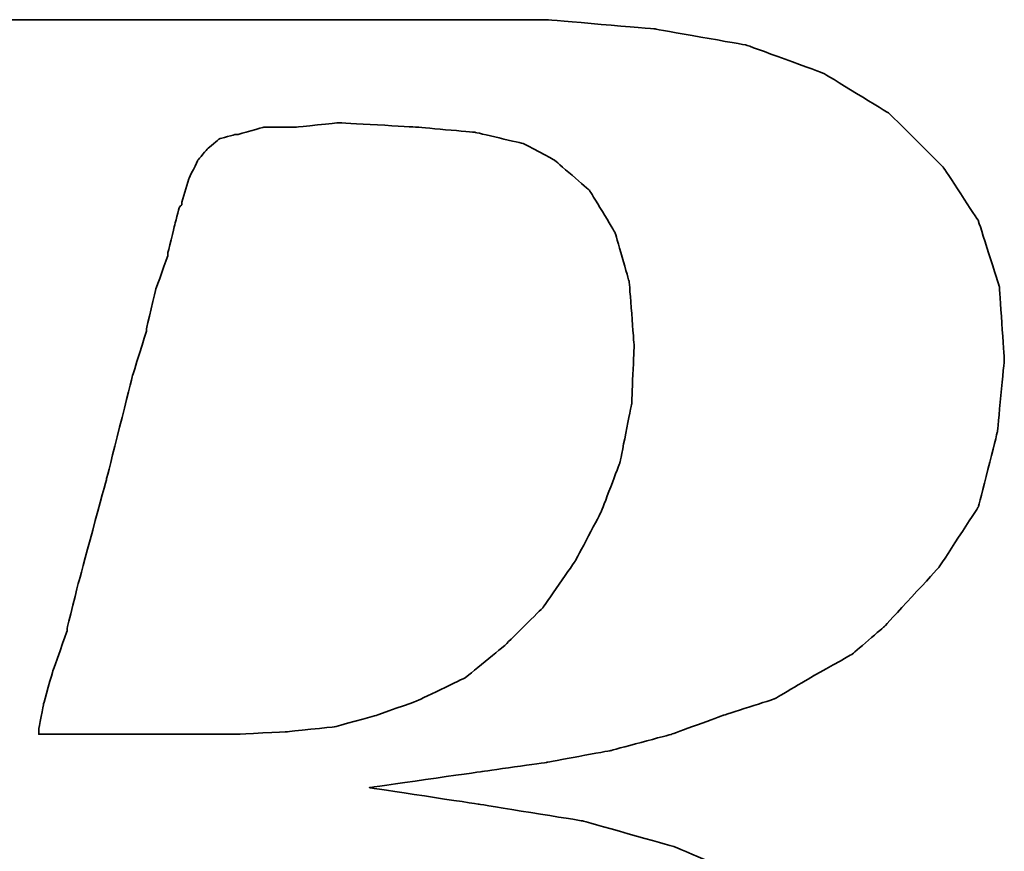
# Model space of a CAD drawing. Header units: millimetres. Extents: x 414 to 815, y 477 to 606.
# Tile 31 of 52: x 715.07 to 716.65, y 516.85 to 518.18. Entities that reach past the tile are written whole.
import ezdxf

# ---------------------------------------------------------------- set-up
doc = ezdxf.new("R2010")
doc.units = ezdxf.units.MM
doc.layers.add('DIM', color=4, linetype='CONTINUOUS')
doc.layers.add('layer 1', color=7, linetype='CONTINUOUS')

# ---------------------------------------------------------------- blocks, each defined once
blk = doc.blocks.new('TBI MOTION logo(完整正式版)')
at = {"layer": 'layer 1', "color": 22, "lineweight": 35}
for points, knots in [([(-64.65375, -6.86375), (-64.65375, -6.86375), (-64.84375, -7.29625), (-64.84375, -7.29625), (-64.84375, -7.29625), (-64.84375, -7.29625), (-64.86875, -7.34375), (-64.86875, -7.34375), (-64.86875, -7.34375), (-64.86875, -7.34375), (-64.86875, -7.36875), (-64.86875, -7.36875), (-64.86875, -7.36875), (-64.86875, -7.36875), (-65.15375, -7.65375), (-65.15375, -7.65375), (-65.15375, -7.65375), (-65.15375, -7.65375), (-65.17875, -7.65375), (-65.17875, -7.65375), (-65.17875, -7.65375), (-65.17875, -7.65375), (-65.20375, -7.67875), (-65.20375, -7.67875), (-65.20375, -7.67875), (-65.20375, -7.67875), (-65.58875, -7.87125), (-65.58875, -7.87125), (-65.58875, -7.87125), (-65.58875, -7.87125), (-65.63375, -7.87125), (-65.63375, -7.87125), (-65.63375, -7.87125), (-65.63375, -7.87125), (-65.65875, -7.89375), (-65.65875, -7.89375), (-65.65875, -7.89375), (-65.65875, -7.89375), (-66.09375, -7.94375), (-66.09375, -7.94375), (-66.09375, -7.94375), (-66.09375, -7.94375), (-66.11375, -7.94375), (-66.11375, -7.94375), (-66.11375, -7.94375), (-66.11375, -7.94375), (-66.16375, -7.94375), (-66.16375, -7.94375), (-66.16375, -7.94375), (-66.16375, -7.94375), (-66.30875, -7.94375), (-66.30875, -7.94375), (-66.30875, -7.94375), (-66.30875, -7.94375), (-66.69375, -7.94375), (-66.69375, -7.94375), (-66.69375, -7.94375), (-66.69375, -7.94375), (-67.07375, -7.94375), (-67.07375, -7.94375), (-67.07375, -7.94375), (-67.07375, -7.94375), (-67.12375, -7.94375), (-67.12375, -7.94375), (-67.12375, -7.94375), (-67.12375, -7.94375), (-67.12375, -7.96625), (-67.12375, -7.96625), (-67.12375, -7.96625), (-67.12375, -7.96625), (-67.14875, -7.99125), (-67.14875, -7.99125), (-67.14875, -7.99125), (-67.14875, -7.99125), (-67.24375, -8.34875), (-67.24375, -8.34875), (-67.24375, -8.34875), (-67.24375, -8.34875), (-67.31375, -8.68625), (-67.31375, -8.68625), (-67.31375, -8.68625), (-67.31375, -8.68625), (-67.26875, -8.68625), (-67.26875, -8.68625), (-67.26875, -8.68625), (-67.26875, -8.68625), (-67.07375, -8.68625), (-67.07375, -8.68625), (-67.07375, -8.68625), (-67.07375, -8.68625), (-66.54875, -8.68625), (-66.54875, -8.68625), (-66.54875, -8.68625), (-66.54875, -8.68625), (-65.82625, -8.68625), (-65.82625, -8.68625), (-65.82625, -8.68625), (-65.82625, -8.68625), (-65.01375, -8.68625), (-65.01375, -8.68625), (-65.01375, -8.68625), (-65.01375, -8.68625), (-64.05375, -8.68625), (-64.05375, -8.68625), (-64.05375, -8.68625), (-64.05375, -8.68625), (-62.08375, -8.68625), (-62.08375, -8.68625), (-62.08375, -8.68625), (-62.08375, -8.68625), (-60.06875, -8.68625), (-60.06875, -8.68625), (-60.06875, -8.68625), (-60.06875, -8.68625), (-59.10875, -8.68625), (-59.10875, -8.68625), (-59.10875, -8.68625), (-59.10875, -8.68625), (-58.29375, -8.68625), (-58.29375, -8.68625), (-58.29375, -8.68625), (-58.29375, -8.68625), (-57.57375, -8.68625), (-57.57375, -8.68625), (-57.57375, -8.68625), (-57.57375, -8.68625), (-57.04875, -8.68625), (-57.04875, -8.68625), (-57.04875, -8.68625), (-57.04875, -8.68625), (-56.85375, -8.68625), (-56.85375, -8.68625), (-56.85375, -8.68625), (-56.85375, -8.68625), (-56.70875, -8.68625), (-56.70875, -8.68625), (-56.70875, -8.68625), (-56.70875, -8.68625), (-56.61375, -8.68625), (-56.61375, -8.68625), (-56.61375, -8.68625), (-56.61375, -8.68625), (-56.56875, -8.68625), (-56.56875, -8.68625), (-56.56875, -8.68625), (-56.56875, -8.68625), (-55.65375, -8.63875), (-55.65375, -8.63875), (-55.65375, -8.63875), (-55.65375, -8.63875), (-54.76875, -8.51875), (-54.76875, -8.51875), (-54.76875, -8.51875), (-54.76875, -8.51875), (-53.90375, -8.30375), (-53.90375, -8.30375), (-53.90375, -8.30375), (-53.90375, -8.30375), (-53.08875, -8.03875), (-53.08875, -8.03875), (-53.08875, -8.03875), (-53.08875, -8.03875), (-52.34375, -7.65375), (-52.34375, -7.65375), (-52.34375, -7.65375), (-52.34375, -7.65375), (-51.69875, -7.29625), (-51.69875, -7.29625), (-51.69875, -7.29625), (-51.69875, -7.29625), (-51.21875, -6.91125), (-51.21875, -6.91125), (-51.21875, -6.91125), (-51.21875, -6.91125), (-50.83375, -6.50375), (-50.83375, -6.50375), (-50.83375, -6.50375), (-50.83375, -6.50375), (-50.44875, -5.94875), (-50.44875, -5.94875), (-50.44875, -5.94875), (-50.44875, -5.94875), (-50.13875, -5.30375), (-50.13875, -5.30375), (-50.13875, -5.30375), (-50.13875, -5.30375), (-49.99375, -4.65375), (-49.99375, -4.65375), (-49.99375, -4.65375), (-49.99375, -4.65375), (-49.92375, -3.98375), (-49.92375, -3.98375), (-49.92375, -3.98375), (-49.92375, -3.98375), (-49.99375, -3.19374), (-49.99375, -3.19374), (-49.99375, -3.19374), (-49.99375, -3.19374), (-50.23374, -2.44874), (-50.23374, -2.44874), (-50.23374, -2.44874), (-50.23374, -2.44874), (-50.59375, -1.87374), (-50.59375, -1.87374), (-50.59375, -1.87374), (-50.59375, -1.87374), (-51.09875, -1.31874), (-51.09875, -1.31874), (-51.09875, -1.31874), (-51.09875, -1.31874), (-51.74375, -0.81875), (-51.74375, -0.81875), (-51.74375, -0.81875), (-51.74375, -0.81875), (-52.53875, -0.48125), (-52.53875, -0.48125), (-52.53875, -0.48125), (-52.53875, -0.48125), (-53.47375, -0.21875), (-53.47375, -0.21875), (-53.47375, -0.21875), (-53.47375, -0.21875), (-54.52875, -0.04874), (-54.52875, -0.04874), (-54.52875, -0.04874), (-54.52875, -0.04874), (-55.65375, 0.12125), (-55.65375, 0.12125), (-55.65375, 0.12125), (-55.65375, 0.12125), (-54.50375, 0.28624), (-54.50375, 0.28624), (-54.50375, 0.28624), (-54.50375, 0.28624), (-53.83375, 0.38124), (-53.83375, 0.38124), (-53.83375, 0.38124), (-53.83375, 0.38124), (-53.18375, 0.50125), (-53.18375, 0.50125), (-53.18375, 0.50125), (-53.18375, 0.50125), (-52.55875, 0.66874), (-52.55875, 0.66874), (-52.55875, 0.66874), (-52.55875, 0.66874), (-52.03375, 0.86124), (-52.03375, 0.86124), (-52.03375, 0.86124), (-52.03375, 0.86124), (-51.50374, 1.03124), (-51.50374, 1.03124), (-51.50374, 1.03124), (-51.50374, 1.03124), (-51.09875, 1.27125), (-51.09875, 1.27125), (-51.09875, 1.27125), (-51.09875, 1.27125), (-50.71375, 1.48624), (-50.71375, 1.48624), (-50.71375, 1.48624), (-50.71375, 1.48624), (-50.37625, 1.77625), (-50.37625, 1.77625), (-50.37625, 1.77625), (-50.37625, 1.77625), (-49.82375, 2.37625), (-49.82375, 2.37625), (-49.82375, 2.37625), (-49.82375, 2.37625), (-49.41875, 2.99625), (-49.41875, 2.99625), (-49.41875, 2.99625), (-49.41875, 2.99625), (-49.22375, 3.76625), (-49.22375, 3.76625), (-49.22375, 3.76625), (-49.22375, 3.76625), (-49.15375, 4.50874), (-49.15375, 4.50874), (-49.15375, 4.50874), (-49.15375, 4.50874), (-49.20375, 5.25125), (-49.20375, 5.25125), (-49.20375, 5.25125), (-49.20375, 5.25125), (-49.41875, 5.92625), (-49.41875, 5.92625), (-49.41875, 5.92625), (-49.41875, 5.92625), (-49.77875, 6.47625), (-49.77875, 6.47625), (-49.77875, 6.47625), (-49.77875, 6.47625), (-50.33125, 7.02624), (-50.33125, 7.02624), (-50.33125, 7.02624), (-50.33125, 7.02624), (-51.00125, 7.43625), (-51.00125, 7.43625), (-51.00125, 7.43625), (-51.00125, 7.43625), (-51.79375, 7.72625), (-51.79375, 7.72625), (-51.79375, 7.72625), (-51.79375, 7.72625), (-52.72875, 7.89124), (-52.72875, 7.89124), (-52.72875, 7.89124), (-52.72875, 7.89124), (-53.83375, 7.98625), (-53.83375, 7.98625), (-53.83375, 7.98625), (-53.83375, 7.98625), (-53.92875, 7.98625), (-53.92875, 7.98625), (-53.92875, 7.98625), (-53.92875, 7.98625), (-54.26375, 7.98625), (-54.26375, 7.98625), (-54.26375, 7.98625), (-54.26375, 7.98625), (-54.74375, 7.98625), (-54.74375, 7.98625), (-54.74375, 7.98625), (-54.74375, 7.98625), (-55.36875, 7.98625), (-55.36875, 7.98625), (-55.36875, 7.98625), (-55.36875, 7.98625), (-56.13375, 7.98625), (-56.13375, 7.98625), (-56.13375, 7.98625), (-56.13375, 7.98625), (-56.94875, 7.98625), (-56.94875, 7.98625), (-56.94875, 7.98625), (-56.94875, 7.98625), (-58.77625, 7.98625), (-58.77625, 7.98625), (-58.77625, 7.98625), (-58.77625, 7.98625), (-60.59875, 7.98625), (-60.59875, 7.98625), (-60.59875, 7.98625), (-60.59875, 7.98625), (-61.41375, 7.98625), (-61.41375, 7.98625), (-61.41375, 7.98625), (-61.41375, 7.98625), (-62.17875, 7.98625), (-62.17875, 7.98625), (-62.17875, 7.98625), (-62.17875, 7.98625), (-62.80375, 7.98625), (-62.80375, 7.98625), (-62.80375, 7.98625), (-62.80375, 7.98625), (-63.30625, 7.98625), (-63.30625, 7.98625), (-63.30625, 7.98625), (-63.30625, 7.98625), (-63.57375, 7.98625), (-63.57375, 7.98625), (-63.57375, 7.98625), (-63.57375, 7.98625), (-63.57375, 7.96375), (-63.57375, 7.96375), (-63.57375, 7.96375), (-63.57375, 7.96375), (-63.59875, 7.94125), (-63.59875, 7.94125), (-63.59875, 7.94125), (-63.59875, 7.94125), (-63.69375, 7.55625), (-63.69375, 7.55625), (-63.69375, 7.55625), (-63.69375, 7.55625), (-63.76375, 7.24624), (-63.76375, 7.24624), (-63.76375, 7.24624), (-63.76375, 7.24624), (-63.23875, 7.24624), (-63.23875, 7.24624), (-63.23875, 7.24624), (-63.23875, 7.24624), (-62.75875, 7.24624), (-62.75875, 7.24624), (-62.75875, 7.24624), (-62.75875, 7.24624), (-62.61125, 7.24624), (-62.61125, 7.24624), (-62.61125, 7.24624), (-62.61125, 7.24624), (-62.56625, 7.24624), (-62.56625, 7.24624), (-62.56625, 7.24624), (-62.56625, 7.24624), (-62.22875, 7.24624), (-62.22875, 7.24624), (-62.22875, 7.24624), (-62.22875, 7.24624), (-62.20375, 7.24624), (-62.20375, 7.24624), (-62.20375, 7.24624), (-62.20375, 7.24624), (-62.17875, 7.21875), (-62.17875, 7.21875), (-62.17875, 7.21875), (-62.17875, 7.21875), (-61.96375, 7.17125), (-61.96375, 7.17125), (-61.96375, 7.17125), (-61.96375, 7.17125), (-61.72375, 7.12624), (-61.72375, 7.12624), (-61.72375, 7.12624), (-61.72375, 7.12624), (-61.70375, 7.12624), (-61.70375, 7.12624), (-61.70375, 7.12624), (-61.70375, 7.12624), (-61.55875, 7.07624), (-61.55875, 7.07624), (-61.55875, 7.07624), (-61.55875, 7.07624), (-61.50875, 7.07624), (-61.50875, 7.07624), (-61.50875, 7.07624), (-61.50875, 7.07624), (-61.48375, 7.02624), (-61.48375, 7.02624), (-61.48375, 7.02624), (-61.48375, 7.02624), (-61.31875, 6.83375), (-61.31875, 6.83375), (-61.31875, 6.83375), (-61.31875, 6.83375), (-61.29375, 6.81125), (-61.29375, 6.81125), (-61.29375, 6.81125), (-61.29375, 6.81125), (-61.29375, 6.78625), (-61.29375, 6.78625), (-61.29375, 6.78625), (-61.29375, 6.78625), (-61.19875, 6.50124), (-61.19875, 6.50124), (-61.19875, 6.50124), (-61.19875, 6.50124), (-61.17375, 6.45124), (-61.17375, 6.45124), (-61.17375, 6.45124), (-61.17375, 6.45124), (-61.19875, 6.40625), (-61.19875, 6.40625), (-61.19875, 6.40625), (-61.19875, 6.40625), (-61.26875, 5.99624), (-61.26875, 5.99624), (-61.26875, 5.99624), (-61.26875, 5.99624), (-61.26875, 5.85125), (-61.26875, 5.85125), (-61.26875, 5.85125), (-61.26875, 5.85125), (-61.26875, 5.82625), (-61.26875, 5.82625), (-61.26875, 5.82625), (-61.26875, 5.82625), (-61.29375, 5.80625), (-61.29375, 5.80625), (-61.29375, 5.80625), (-61.29375, 5.80625), (-61.34125, 5.66125), (-61.34125, 5.66125), (-61.34125, 5.66125), (-61.34125, 5.66125), (-61.41375, 5.44625), (-61.41375, 5.44625), (-61.41375, 5.44625), (-61.41375, 5.44625), (-61.48375, 5.15625), (-61.48375, 5.15625), (-61.48375, 5.15625), (-61.48375, 5.15625), (-61.58375, 4.82124), (-61.58375, 4.82124), (-61.58375, 4.82124), (-61.58375, 4.82124), (-61.79875, 4.00375), (-61.79875, 4.00375), (-61.79875, 4.00375), (-61.79875, 4.00375), (-62.05875, 2.99625), (-62.05875, 2.99625), (-62.05875, 2.99625), (-62.05875, 2.99625), (-62.34875, 1.91625), (-62.34875, 1.91625), (-62.34875, 1.91625), (-62.34875, 1.91625), (-62.97375, -0.41124), (-62.97375, -0.41124), (-62.97375, -0.41124), (-62.97375, -0.41124), (-63.59875, -2.75875), (-63.59875, -2.75875), (-63.59875, -2.75875), (-63.59875, -2.75875), (-63.88375, -3.86374), (-63.88375, -3.86374), (-63.88375, -3.86374), (-63.88375, -3.86374), (-64.14875, -4.82374), (-64.14875, -4.82374), (-64.14875, -4.82374), (-64.14875, -4.82374), (-64.36375, -5.64125), (-64.36375, -5.64125), (-64.36375, -5.64125), (-64.36375, -5.64125), (-64.43625, -5.97625), (-64.43625, -5.97625), (-64.43625, -5.97625), (-64.43625, -5.97625), (-64.50875, -6.28625), (-64.50875, -6.28625), (-64.50875, -6.28625), (-64.50875, -6.28625), (-64.50875, -6.30875), (-64.50875, -6.30875), (-64.50875, -6.30875), (-64.50875, -6.30875), (-64.57875, -6.50375), (-64.57875, -6.50375), (-64.57875, -6.50375), (-64.57875, -6.50375), (-64.62875, -6.69625), (-64.62875, -6.69625), (-64.62875, -6.69625), (-64.62875, -6.69625), (-64.62875, -6.76875), (-64.62875, -6.76875), (-64.62875, -6.76875), (-64.62875, -6.76875), (-64.62875, -6.81375), (-64.62875, -6.81375), (-64.62875, -6.81375), (-64.62875, -6.81375), (-64.62875, -6.83875), (-64.62875, -6.83875), (-64.62875, -6.83875), (-64.62875, -6.83875), (-64.65375, -6.86375), (-64.65375, -6.86375)], [0, 0, 0, 0, 0.00719424, 0.00719424, 0.00719424, 0.00719425, 0.01438849, 0.01438849, 0.01438849, 0.0143885, 0.02158273, 0.02158273, 0.02158273, 0.02158274, 0.02877698, 0.02877698, 0.02877698, 0.02877699, 0.03597122, 0.03597122, 0.03597122, 0.03597123, 0.04316547, 0.04316547, 0.04316547, 0.04316548, 0.05035971, 0.05035971, 0.05035971, 0.05035972, 0.05755396, 0.05755396, 0.05755396, 0.05755397, 0.0647482, 0.0647482, 0.0647482, 0.06474821, 0.07194245, 0.07194245, 0.07194245, 0.07194246, 0.07913669, 0.07913669, 0.07913669, 0.0791367, 0.08633094, 0.08633094, 0.08633094, 0.08633095, 0.09352518, 0.09352518, 0.09352518, 0.09352519, 0.10071942, 0.10071942, 0.10071942, 0.10071943, 0.10791367, 0.10791367, 0.10791367, 0.10791368, 0.11510791, 0.11510791, 0.11510791, 0.11510792, 0.12230216, 0.12230216, 0.12230216, 0.12230217, 0.1294964, 0.1294964, 0.1294964, 0.12949641, 0.13669065, 0.13669065, 0.13669065, 0.13669066, 0.14388489, 0.14388489, 0.14388489, 0.1438849, 0.15107914, 0.15107914, 0.15107914, 0.15107915, 0.15827338, 0.15827338, 0.15827338, 0.15827339, 0.16546763, 0.16546763, 0.16546763, 0.16546764, 0.17266187, 0.17266187, 0.17266187, 0.17266188, 0.17985612, 0.17985612, 0.17985612, 0.17985613, 0.18705036, 0.18705036, 0.18705036, 0.18705037, 0.1942446, 0.1942446, 0.1942446, 0.19424461, 0.20143885, 0.20143885, 0.20143885, 0.20143886, 0.20863309, 0.20863309, 0.20863309, 0.2086331, 0.21582734, 0.21582734, 0.21582734, 0.21582735, 0.22302158, 0.22302158, 0.22302158, 0.22302159, 0.23021583, 0.23021583, 0.23021583, 0.23021584, 0.23741007, 0.23741007, 0.23741007, 0.23741008, 0.24460432, 0.24460432, 0.24460432, 0.24460433, 0.25179856, 0.25179856, 0.25179856, 0.25179857, 0.25899281, 0.25899281, 0.25899281, 0.25899282, 0.26618705, 0.26618705, 0.26618705, 0.26618706, 0.27338129, 0.27338129, 0.27338129, 0.2733813, 0.28057554, 0.28057554, 0.28057554, 0.28057555, 0.28776978, 0.28776978, 0.28776978, 0.28776979, 0.29496403, 0.29496403, 0.29496403, 0.29496404, 0.30215827, 0.30215827, 0.30215827, 0.30215828, 0.30935252, 0.30935252, 0.30935252, 0.30935253, 0.31654676, 0.31654676, 0.31654676, 0.31654677, 0.32374101, 0.32374101, 0.32374101, 0.32374102, 0.33093525, 0.33093525, 0.33093525, 0.33093526, 0.3381295, 0.3381295, 0.3381295, 0.33812951, 0.34532374, 0.34532374, 0.34532374, 0.34532375, 0.35251799, 0.35251799, 0.35251799, 0.352518, 0.35971223, 0.35971223, 0.35971223, 0.35971224, 0.36690647, 0.36690647, 0.36690647, 0.36690648, 0.37410072, 0.37410072, 0.37410072, 0.37410073, 0.38129496, 0.38129496, 0.38129496, 0.38129497, 0.38848921, 0.38848921, 0.38848921, 0.38848922, 0.39568345, 0.39568345, 0.39568345, 0.39568346, 0.4028777, 0.4028777, 0.4028777, 0.40287771, 0.41007194, 0.41007194, 0.41007194, 0.41007195, 0.41726619, 0.41726619, 0.41726619, 0.4172662, 0.42446043, 0.42446043, 0.42446043, 0.42446044, 0.43165468, 0.43165468, 0.43165468, 0.43165469, 0.43884892, 0.43884892, 0.43884892, 0.43884893, 0.44604317, 0.44604317, 0.44604317, 0.44604318, 0.45323741, 0.45323741, 0.45323741, 0.45323742, 0.46043165, 0.46043165, 0.46043165, 0.46043166, 0.4676259, 0.4676259, 0.4676259, 0.46762591, 0.47482014, 0.47482014, 0.47482014, 0.47482015, 0.48201439, 0.48201439, 0.48201439, 0.4820144, 0.48920863, 0.48920863, 0.48920863, 0.48920864, 0.49640288, 0.49640288, 0.49640288, 0.49640289, 0.50359712, 0.50359712, 0.50359712, 0.50359713, 0.51079137, 0.51079137, 0.51079137, 0.51079138, 0.51798561, 0.51798561, 0.51798561, 0.51798562, 0.52517986, 0.52517986, 0.52517986, 0.52517987, 0.5323741, 0.5323741, 0.5323741, 0.53237411, 0.53956835, 0.53956835, 0.53956835, 0.53956836, 0.54676259, 0.54676259, 0.54676259, 0.5467626, 0.55395683, 0.55395683, 0.55395683, 0.55395684, 0.56115108, 0.56115108, 0.56115108, 0.56115109, 0.56834532, 0.56834532, 0.56834532, 0.56834533, 0.57553957, 0.57553957, 0.57553957, 0.57553958, 0.58273381, 0.58273381, 0.58273381, 0.58273382, 0.58992806, 0.58992806, 0.58992806, 0.58992807, 0.5971223, 0.5971223, 0.5971223, 0.59712231, 0.60431655, 0.60431655, 0.60431655, 0.60431656, 0.61151079, 0.61151079, 0.61151079, 0.6115108, 0.61870504, 0.61870504, 0.61870504, 0.61870505, 0.62589928, 0.62589928, 0.62589928, 0.62589929, 0.63309353, 0.63309353, 0.63309353, 0.63309354, 0.64028777, 0.64028777, 0.64028777, 0.64028778, 0.64748201, 0.64748201, 0.64748201, 0.64748202, 0.65467626, 0.65467626, 0.65467626, 0.65467627, 0.6618705, 0.6618705, 0.6618705, 0.66187051, 0.66906475, 0.66906475, 0.66906475, 0.66906476, 0.67625899, 0.67625899, 0.67625899, 0.676259, 0.68345324, 0.68345324, 0.68345324, 0.68345325, 0.69064748, 0.69064748, 0.69064748, 0.69064749, 0.69784173, 0.69784173, 0.69784173, 0.69784174, 0.70503597, 0.70503597, 0.70503597, 0.70503598, 0.71223022, 0.71223022, 0.71223022, 0.71223023, 0.71942446, 0.71942446, 0.71942446, 0.71942447, 0.72661871, 0.72661871, 0.72661871, 0.72661872, 0.73381295, 0.73381295, 0.73381295, 0.73381296, 0.74100719, 0.74100719, 0.74100719, 0.7410072, 0.74820144, 0.74820144, 0.74820144, 0.74820145, 0.75539568, 0.75539568, 0.75539568, 0.75539569, 0.76258993, 0.76258993, 0.76258993, 0.76258994, 0.76978417, 0.76978417, 0.76978417, 0.76978418, 0.77697842, 0.77697842, 0.77697842, 0.77697843, 0.78417266, 0.78417266, 0.78417266, 0.78417267, 0.79136691, 0.79136691, 0.79136691, 0.79136692, 0.79856115, 0.79856115, 0.79856115, 0.79856116, 0.8057554, 0.8057554, 0.8057554, 0.80575541, 0.81294964, 0.81294964, 0.81294964, 0.81294965, 0.82014388, 0.82014388, 0.82014388, 0.82014389, 0.82733813, 0.82733813, 0.82733813, 0.82733814, 0.83453237, 0.83453237, 0.83453237, 0.83453238, 0.84172662, 0.84172662, 0.84172662, 0.84172663, 0.84892086, 0.84892086, 0.84892086, 0.84892087, 0.85611511, 0.85611511, 0.85611511, 0.85611512, 0.86330935, 0.86330935, 0.86330935, 0.86330936, 0.8705036, 0.8705036, 0.8705036, 0.87050361, 0.87769784, 0.87769784, 0.87769784, 0.87769785, 0.88489209, 0.88489209, 0.88489209, 0.8848921, 0.89208633, 0.89208633, 0.89208633, 0.89208634, 0.89928058, 0.89928058, 0.89928058, 0.89928059, 0.90647482, 0.90647482, 0.90647482, 0.90647483, 0.91366906, 0.91366906, 0.91366906, 0.91366907, 0.92086331, 0.92086331, 0.92086331, 0.92086332, 0.92805755, 0.92805755, 0.92805755, 0.92805756, 0.9352518, 0.9352518, 0.9352518, 0.93525181, 0.94244604, 0.94244604, 0.94244604, 0.94244605, 0.94964029, 0.94964029, 0.94964029, 0.9496403, 0.95683453, 0.95683453, 0.95683453, 0.95683454, 0.96402878, 0.96402878, 0.96402878, 0.96402879, 0.97122302, 0.97122302, 0.97122302, 0.97122303, 0.97841727, 0.97841727, 0.97841727, 0.97841728, 0.98561151, 0.98561151, 0.98561151, 0.98561152, 0.99280576, 0.99280576, 0.99280576, 0.99280577, 1, 1, 1, 1]), ([(-57.50375, 6.35625), (-57.50375, 6.35625), (-57.57375, 6.11625), (-57.57375, 6.11625), (-57.57375, 6.11625), (-57.57375, 6.11625), (-57.57375, 6.09125), (-57.57375, 6.09125), (-57.57375, 6.09125), (-57.57375, 6.09125), (-57.59875, 6.06625), (-57.59875, 6.06625), (-57.59875, 6.06625), (-57.59875, 6.06625), (-57.64875, 5.87625), (-57.64875, 5.87625), (-57.64875, 5.87625), (-57.64875, 5.87625), (-57.71875, 5.58875), (-57.71875, 5.58875), (-57.71875, 5.58875), (-57.71875, 5.58875), (-57.71875, 5.56625), (-57.71875, 5.56625), (-57.71875, 5.56625), (-57.71875, 5.56625), (-57.83875, 5.23125), (-57.83875, 5.23125), (-57.83875, 5.23125), (-57.83875, 5.23125), (-57.93625, 4.82124), (-57.93625, 4.82124), (-57.93625, 4.82124), (-57.93625, 4.82124), (-57.93625, 4.79624), (-57.93625, 4.79624), (-57.93625, 4.79624), (-57.93625, 4.79624), (-58.07875, 4.34125), (-58.07875, 4.34125), (-58.07875, 4.34125), (-58.07875, 4.34125), (-58.34375, 3.28625), (-58.34375, 3.28625), (-58.34375, 3.28625), (-58.34375, 3.28625), (-58.62875, 2.23124), (-58.62875, 2.23124), (-58.62875, 2.23124), (-58.62875, 2.23124), (-58.74875, 1.75125), (-58.74875, 1.75125), (-58.74875, 1.75125), (-58.74875, 1.75125), (-58.74875, 1.72625), (-58.74875, 1.72625), (-58.74875, 1.72625), (-58.74875, 1.72625), (-58.89375, 1.31625), (-58.89375, 1.31625), (-58.89375, 1.31625), (-58.89375, 1.31625), (-58.98875, 0.98124), (-58.98875, 0.98124), (-58.98875, 0.98124), (-58.98875, 0.98124), (-59.03875, 0.71625), (-59.03875, 0.71625), (-59.03875, 0.71625), (-59.03875, 0.71625), (-59.03875, 0.66874), (-59.03875, 0.66874), (-59.03875, 0.66874), (-59.03875, 0.66874), (-58.91875, 0.66874), (-58.91875, 0.66874), (-58.91875, 0.66874), (-58.91875, 0.66874), (-58.53375, 0.66874), (-58.53375, 0.66874), (-58.53375, 0.66874), (-58.53375, 0.66874), (-58.10375, 0.66874), (-58.10375, 0.66874), (-58.10375, 0.66874), (-58.10375, 0.66874), (-57.66875, 0.66874), (-57.66875, 0.66874), (-57.66875, 0.66874), (-57.66875, 0.66874), (-57.33375, 0.66874), (-57.33375, 0.66874), (-57.33375, 0.66874), (-57.33375, 0.66874), (-57.09375, 0.66874), (-57.09375, 0.66874), (-57.09375, 0.66874), (-57.09375, 0.66874), (-56.99875, 0.66874), (-56.99875, 0.66874), (-56.99875, 0.66874), (-56.99875, 0.66874), (-56.49375, 0.69374), (-56.49375, 0.69374), (-56.49375, 0.69374), (-56.49375, 0.69374), (-56.01375, 0.74374), (-56.01375, 0.74374), (-56.01375, 0.74374), (-56.01375, 0.74374), (-55.58375, 0.86124), (-55.58375, 0.86124), (-55.58375, 0.86124), (-55.58375, 0.86124), (-55.17375, 1.00624), (-55.17375, 1.00624), (-55.17375, 1.00624), (-55.17375, 1.00624), (-54.67375, 1.24625), (-54.67375, 1.24625), (-54.67375, 1.24625), (-54.67375, 1.24625), (-54.26375, 1.58124), (-54.26375, 1.58124), (-54.26375, 1.58124), (-54.26375, 1.58124), (-53.87875, 1.96374), (-53.87875, 1.96374), (-53.87875, 1.96374), (-53.87875, 1.96374), (-53.54375, 2.44625), (-53.54375, 2.44625), (-53.54375, 2.44625), (-53.54375, 2.44625), (-53.27875, 2.95125), (-53.27875, 2.95125), (-53.27875, 2.95125), (-53.27875, 2.95125), (-53.08875, 3.45124), (-53.08875, 3.45124), (-53.08875, 3.45124), (-53.08875, 3.45124), (-52.96875, 4.05124), (-52.96875, 4.05124), (-52.96875, 4.05124), (-52.96875, 4.05124), (-52.94375, 4.65125), (-52.94375, 4.65125), (-52.94375, 4.65125), (-52.94375, 4.65125), (-52.99375, 5.30125), (-52.99375, 5.30125), (-52.99375, 5.30125), (-52.99375, 5.30125), (-53.13875, 5.80625), (-53.13875, 5.80625), (-53.13875, 5.80625), (-53.13875, 5.80625), (-53.39875, 6.23625), (-53.39875, 6.23625), (-53.39875, 6.23625), (-53.39875, 6.23625), (-53.75875, 6.54875), (-53.75875, 6.54875), (-53.75875, 6.54875), (-53.75875, 6.54875), (-54.07375, 6.71625), (-54.07375, 6.71625), (-54.07375, 6.71625), (-54.07375, 6.71625), (-54.57375, 6.83375), (-54.57375, 6.83375), (-54.57375, 6.83375), (-54.57375, 6.83375), (-55.17375, 6.88625), (-55.17375, 6.88625), (-55.17375, 6.88625), (-55.17375, 6.88625), (-55.96875, 6.93125), (-55.96875, 6.93125), (-55.96875, 6.93125), (-55.96875, 6.93125), (-56.39875, 6.88625), (-56.39875, 6.88625), (-56.39875, 6.88625), (-56.39875, 6.88625), (-56.42125, 6.88625), (-56.42125, 6.88625), (-56.42125, 6.88625), (-56.42125, 6.88625), (-56.73375, 6.88625), (-56.73375, 6.88625), (-56.73375, 6.88625), (-56.73375, 6.88625), (-56.99875, 6.81125), (-56.99875, 6.81125), (-56.99875, 6.81125), (-56.99875, 6.81125), (-57.02375, 6.81125), (-57.02375, 6.81125), (-57.02375, 6.81125), (-57.02375, 6.81125), (-57.18875, 6.76625), (-57.18875, 6.76625), (-57.18875, 6.76625), (-57.18875, 6.76625), (-57.30875, 6.66625), (-57.30875, 6.66625), (-57.30875, 6.66625), (-57.30875, 6.66625), (-57.40875, 6.54875), (-57.40875, 6.54875), (-57.40875, 6.54875), (-57.40875, 6.54875), (-57.50375, 6.35625), (-57.50375, 6.35625)], [0, 0, 0, 0, 0.01851852, 0.01851852, 0.01851852, 0.01851853, 0.03703704, 0.03703704, 0.03703704, 0.03703705, 0.05555556, 0.05555556, 0.05555556, 0.05555557, 0.07407407, 0.07407407, 0.07407407, 0.07407408, 0.09259259, 0.09259259, 0.09259259, 0.0925926, 0.11111111, 0.11111111, 0.11111111, 0.11111112, 0.12962963, 0.12962963, 0.12962963, 0.12962964, 0.14814815, 0.14814815, 0.14814815, 0.14814816, 0.16666667, 0.16666667, 0.16666667, 0.16666668, 0.18518519, 0.18518519, 0.18518519, 0.1851852, 0.2037037, 0.2037037, 0.2037037, 0.20370371, 0.22222222, 0.22222222, 0.22222222, 0.22222223, 0.24074074, 0.24074074, 0.24074074, 0.24074075, 0.25925926, 0.25925926, 0.25925926, 0.25925927, 0.27777778, 0.27777778, 0.27777778, 0.27777779, 0.2962963, 0.2962963, 0.2962963, 0.29629631, 0.31481481, 0.31481481, 0.31481481, 0.31481482, 0.33333333, 0.33333333, 0.33333333, 0.33333334, 0.35185185, 0.35185185, 0.35185185, 0.35185186, 0.37037037, 0.37037037, 0.37037037, 0.37037038, 0.38888889, 0.38888889, 0.38888889, 0.3888889, 0.40740741, 0.40740741, 0.40740741, 0.40740742, 0.42592593, 0.42592593, 0.42592593, 0.42592594, 0.44444444, 0.44444444, 0.44444444, 0.44444445, 0.46296296, 0.46296296, 0.46296296, 0.46296297, 0.48148148, 0.48148148, 0.48148148, 0.48148149, 0.5, 0.5, 0.5, 0.50000001, 0.51851852, 0.51851852, 0.51851852, 0.51851853, 0.53703704, 0.53703704, 0.53703704, 0.53703705, 0.55555556, 0.55555556, 0.55555556, 0.55555557, 0.57407407, 0.57407407, 0.57407407, 0.57407408, 0.59259259, 0.59259259, 0.59259259, 0.5925926, 0.61111111, 0.61111111, 0.61111111, 0.61111112, 0.62962963, 0.62962963, 0.62962963, 0.62962964, 0.64814815, 0.64814815, 0.64814815, 0.64814816, 0.66666667, 0.66666667, 0.66666667, 0.66666668, 0.68518519, 0.68518519, 0.68518519, 0.6851852, 0.7037037, 0.7037037, 0.7037037, 0.70370371, 0.72222222, 0.72222222, 0.72222222, 0.72222223, 0.74074074, 0.74074074, 0.74074074, 0.74074075, 0.75925926, 0.75925926, 0.75925926, 0.75925927, 0.77777778, 0.77777778, 0.77777778, 0.77777779, 0.7962963, 0.7962963, 0.7962963, 0.79629631, 0.81481481, 0.81481481, 0.81481481, 0.81481482, 0.83333333, 0.83333333, 0.83333333, 0.83333334, 0.85185185, 0.85185185, 0.85185185, 0.85185186, 0.87037037, 0.87037037, 0.87037037, 0.87037038, 0.88888889, 0.88888889, 0.88888889, 0.8888889, 0.90740741, 0.90740741, 0.90740741, 0.90740742, 0.92592593, 0.92592593, 0.92592593, 0.92592594, 0.94444444, 0.94444444, 0.94444444, 0.94444445, 0.96296296, 0.96296296, 0.96296296, 0.96296297, 0.98148148, 0.98148148, 0.98148148, 0.98148149, 1, 1, 1, 1])]:
    blk.add_open_spline(points, degree=3, knots=knots, dxfattribs=at)

msp = doc.modelspace()

# ---------------------------------------------------------------- block references
at = {"layer": 'DIM', "color": 7, "xscale": 0.1563722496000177, "yscale": 0.1563722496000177, "zscale": 0.1563722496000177}
msp.add_blockref('TBI MOTION logo(完整正式版)', (724.3348, 516.9309), dxfattribs=at)

doc.saveas('drawing.dxf')
